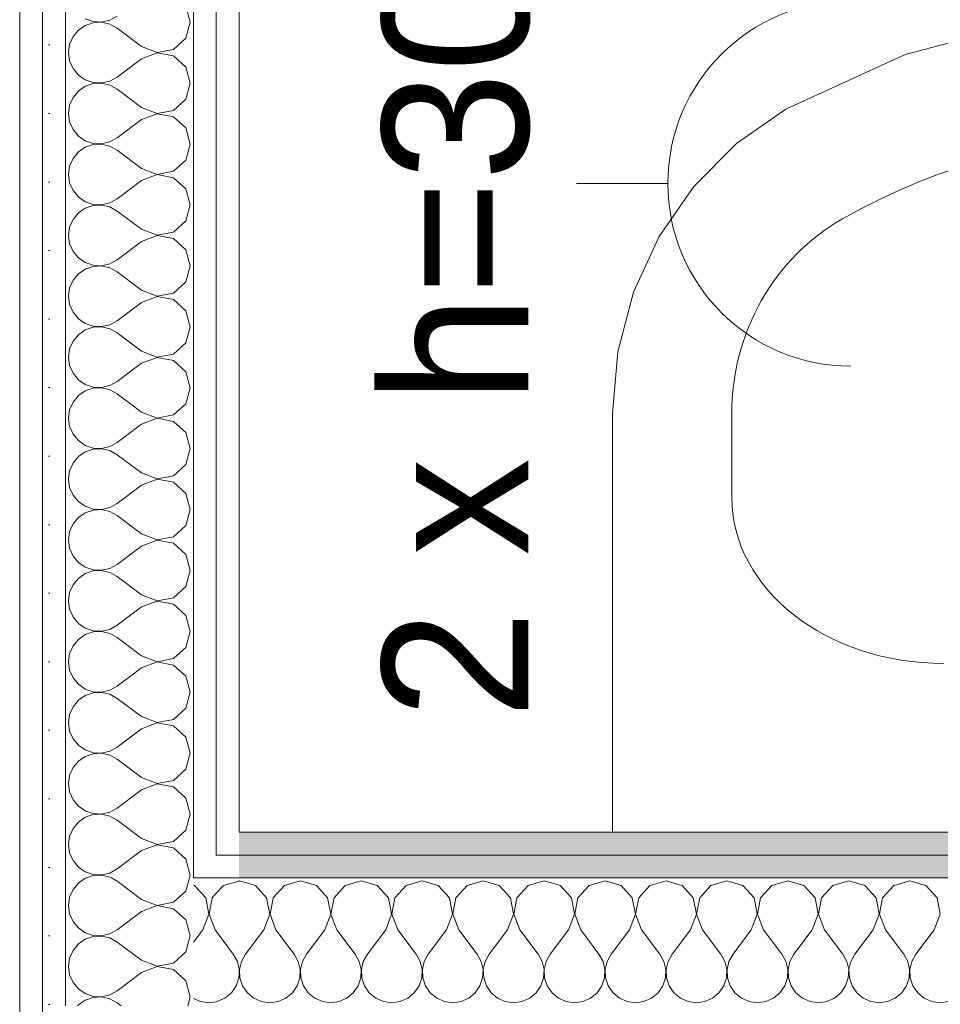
# Model space of a CAD drawing. Header units: millimetres. Extents: x 172139 to 266886, y 89525 to 138225.
# Tile 66 of 72: x 212196 to 212700, y 117113 to 117651. Entities that reach past the tile are written whole.
import ezdxf
from ezdxf.enums import TextEntityAlignment as Align

# ---------------------------------------------------------------- set-up
doc = ezdxf.new("R2010")
doc.units = ezdxf.units.MM
doc.header["$MEASUREMENT"] = 0
for name, color, linetype in [('PRZEBUDOWA_GNIAZDA_WTYKOWE_230', 7, 'Continuous'), ('PRZEBUDOWA_W_KAN', 7, 'Continuous'), ('ROZBUDOWA_NOWE_DZIAŁOWE', 7, 'Continuous')]:
    doc.layers.add(name, color=color, linetype=linetype)
for name, color, linetype, lineweight, true_color in [('PRZEBUDOWA_GNIAZDA_WTYKOWE_230_Nr_pióra__48', 7, 'Continuous', 15, 0xa80f02), ('ROZBUDOWA_NOWE_DZIAŁOWE_Nr_pióra__24', 7, 'Continuous', 15, 0x029e21), ('ROZBUDOWA_NOWE_DZIAŁOWE_Nr_pióra__4', 7, 'Continuous', 13, 0x029e21), ('ROZBUDOWA_NOWE_DZIAŁOWE_Nr_pióra__67', 7, 'Continuous', 13, 0x6a6a6a)]:
    doc.layers.add(name, color=color, linetype=linetype, lineweight=lineweight, true_color=true_color)
doc.layers.add('PRZEBUDOWA_W_KAN_Nr_pióra__101', color=252, linetype='Continuous', lineweight=5)
doc.layers.add('ROZBUDOWA_NOWE_DZIAŁOWE_Nr_pióra__47', color=7, linetype='Continuous', lineweight=15)
doc.styles.add('GENERATED_STYLE_1', font='txt')
pattern_1 = [(0, (0, 0), (0, 37.5), [0, -37.5])]

# ---------------------------------------------------------------- blocks, each defined once
blk = doc.blocks.new('*X457')
at = {"layer": 'ROZBUDOWA_NOWE_DZIAŁOWE_Nr_pióra__4', "linetype": 'Continuous'}
for p, q in [((212316.67, 117180.1), (212316.49, 117180.05)), ((212325.43, 117177.61), (212316.67, 117180.1)), ((212331.57, 117170.89), (212325.43, 117177.61)), ((212341.24, 117177.61), (212335.09, 117170.89)), ((212350, 117180.1), (212341.24, 117177.61)), ((212358.76, 117177.61), (212350, 117180.1)), ((212364.91, 117170.89), (212358.76, 117177.61)), ((212374.57, 117177.61), (212368.43, 117170.89)), ((212383.33, 117180.1), (212374.57, 117177.61)), ((212392.1, 117177.61), (212383.33, 117180.1)), ((212398.24, 117170.89), (212392.1, 117177.61)), ((212407.9, 117177.61), (212401.76, 117170.89)), ((212416.67, 117180.1), (212407.9, 117177.61)), ((212425.43, 117177.61), (212416.67, 117180.1)), ((212431.57, 117170.89), (212425.43, 117177.61)), ((212441.24, 117177.61), (212435.09, 117170.89)), ((212450, 117180.1), (212441.24, 117177.61)), ((212458.76, 117177.61), (212450, 117180.1)), ((212464.91, 117170.89), (212458.76, 117177.61)), ((212474.57, 117177.61), (212468.43, 117170.89)), ((212483.33, 117180.1), (212474.57, 117177.61)), ((212492.1, 117177.61), (212483.33, 117180.1)), ((212498.24, 117170.89), (212492.1, 117177.61)), ((212507.9, 117177.61), (212501.76, 117170.89)), ((212516.67, 117180.1), (212507.9, 117177.61)), ((212525.43, 117177.61), (212516.67, 117180.1)), ((212531.57, 117170.89), (212525.43, 117177.61)), ((212541.24, 117177.61), (212535.09, 117170.89)), ((212550, 117180.1), (212541.24, 117177.61)), ((212558.76, 117177.61), (212550, 117180.1)), ((212564.91, 117170.89), (212558.76, 117177.61)), ((212574.57, 117177.61), (212568.43, 117170.89)), ((212583.33, 117180.1), (212574.57, 117177.61)), ((212592.1, 117177.61), (212583.33, 117180.1)), ((212598.24, 117170.89), (212592.1, 117177.61)), ((212607.9, 117177.61), (212601.76, 117170.89)), ((212616.67, 117180.1), (212607.9, 117177.61)), ((212625.43, 117177.61), (212616.67, 117180.1)), ((212631.57, 117170.89), (212625.43, 117177.61)), ((212641.24, 117177.61), (212635.09, 117170.89)), ((212650, 117180.1), (212641.24, 117177.61)), ((212658.76, 117177.61), (212650, 117180.1)), ((212664.91, 117170.89), (212658.76, 117177.61)), ((212674.57, 117177.61), (212668.43, 117170.89)), ((212683.33, 117180.1), (212674.57, 117177.61)), ((212692.1, 117177.61), (212683.33, 117180.1)), ((212698.24, 117170.89), (212692.1, 117177.61)), ((212333.27, 117161.93), (212331.57, 117170.89)), ((212335.09, 117170.89), (212333.4, 117161.93)), ((212366.6, 117161.93), (212364.91, 117170.89)), ((212368.43, 117170.89), (212366.73, 117161.93)), ((212399.93, 117161.93), (212398.24, 117170.89)), ((212401.76, 117170.89), (212400.07, 117161.93)), ((212433.27, 117161.93), (212431.57, 117170.89)), ((212435.09, 117170.89), (212433.4, 117161.93)), ((212466.6, 117161.93), (212464.91, 117170.89)), ((212468.43, 117170.89), (212466.73, 117161.93)), ((212499.93, 117161.93), (212498.24, 117170.89)), ((212501.76, 117170.89), (212500.07, 117161.93)), ((212533.27, 117161.93), (212531.57, 117170.89)), ((212535.09, 117170.89), (212533.4, 117161.93)), ((212566.6, 117161.93), (212564.91, 117170.89)), ((212568.43, 117170.89), (212566.73, 117161.93)), ((212599.93, 117161.93), (212598.24, 117170.89)), ((212601.76, 117170.89), (212600.07, 117161.93)), ((212633.27, 117161.93), (212631.57, 117170.89)), ((212635.09, 117170.89), (212633.4, 117161.93)), ((212666.6, 117161.93), (212664.91, 117170.89)), ((212668.43, 117170.89), (212666.73, 117161.93)), ((212699.93, 117161.93), (212698.24, 117170.89)), ((212330, 117153.43), (212333.27, 117161.93)), ((212333.4, 117161.93), (212336.67, 117153.43)), ((212363.33, 117153.43), (212366.6, 117161.93)), ((212366.73, 117161.93), (212370, 117153.43)), ((212396.67, 117153.43), (212399.93, 117161.93)), ((212400.07, 117161.93), (212403.33, 117153.43)), ((212430, 117153.43), (212433.27, 117161.93)), ((212433.4, 117161.93), (212436.67, 117153.43)), ((212463.33, 117153.43), (212466.6, 117161.93)), ((212466.73, 117161.93), (212470, 117153.43)), ((212496.67, 117153.43), (212499.93, 117161.93)), ((212500.07, 117161.93), (212503.33, 117153.43)), ((212530, 117153.43), (212533.27, 117161.93)), ((212533.4, 117161.93), (212536.67, 117153.43)), ((212563.33, 117153.43), (212566.6, 117161.93)), ((212566.73, 117161.93), (212570, 117153.43)), ((212596.67, 117153.43), (212599.93, 117161.93)), ((212600.07, 117161.93), (212603.33, 117153.43)), ((212630, 117153.43), (212633.27, 117161.93)), ((212633.4, 117161.93), (212636.67, 117153.43)), ((212663.33, 117153.43), (212666.6, 117161.93)), ((212666.73, 117161.93), (212670, 117153.43)), ((212696.67, 117153.43), (212699.93, 117161.93)), ((212330, 117153.43), (212320, 117140.1)), ((212336.67, 117153.43), (212346.67, 117140.1)), ((212363.33, 117153.43), (212353.33, 117140.1)), ((212370, 117153.43), (212380, 117140.1)), ((212396.67, 117153.43), (212386.67, 117140.1)), ((212403.33, 117153.43), (212413.33, 117140.1)), ((212430, 117153.43), (212420, 117140.1)), ((212436.67, 117153.43), (212446.67, 117140.1)), ((212463.33, 117153.43), (212453.33, 117140.1)), ((212470, 117153.43), (212480, 117140.1)), ((212496.67, 117153.43), (212486.67, 117140.1)), ((212503.33, 117153.43), (212513.33, 117140.1)), ((212530, 117153.43), (212520, 117140.1)), ((212536.67, 117153.43), (212546.67, 117140.1)), ((212563.33, 117153.43), (212553.33, 117140.1)), ((212570, 117153.43), (212580, 117140.1)), ((212596.67, 117153.43), (212586.67, 117140.1)), ((212603.33, 117153.43), (212613.33, 117140.1)), ((212630, 117153.43), (212620, 117140.1)), ((212636.67, 117153.43), (212646.67, 117140.1)), ((212663.33, 117153.43), (212653.33, 117140.1)), ((212670, 117153.43), (212680, 117140.1)), ((212696.67, 117153.43), (212686.67, 117140.1)), ((212320, 117140.1), (212317.77, 117136.07)), ((212348.89, 117136.07), (212346.67, 117140.1)), ((212353.33, 117140.1), (212351.11, 117136.07)), ((212382.23, 117136.07), (212380, 117140.1)), ((212386.67, 117140.1), (212384.44, 117136.07)), ((212415.56, 117136.07), (212413.33, 117140.1)), ((212420, 117140.1), (212417.77, 117136.07)), ((212448.89, 117136.07), (212446.67, 117140.1)), ((212453.33, 117140.1), (212451.11, 117136.07)), ((212482.23, 117136.07), (212480, 117140.1)), ((212486.67, 117140.1), (212484.44, 117136.07)), ((212515.56, 117136.07), (212513.33, 117140.1)), ((212520, 117140.1), (212517.77, 117136.07)), ((212548.89, 117136.07), (212546.67, 117140.1)), ((212553.33, 117140.1), (212551.11, 117136.07)), ((212582.23, 117136.07), (212580, 117140.1)), ((212586.67, 117140.1), (212584.44, 117136.07)), ((212615.56, 117136.07), (212613.33, 117140.1)), ((212620, 117140.1), (212617.77, 117136.07)), ((212648.89, 117136.07), (212646.67, 117140.1)), ((212653.33, 117140.1), (212651.11, 117136.07)), ((212682.23, 117136.07), (212680, 117140.1)), ((212686.67, 117140.1), (212684.44, 117136.07)), ((212317.77, 117136.07), (212316.73, 117131.59)), ((212349.93, 117131.59), (212348.89, 117136.07)), ((212351.11, 117136.07), (212350.07, 117131.59)), ((212383.27, 117131.59), (212382.23, 117136.07)), ((212384.44, 117136.07), (212383.4, 117131.59)), ((212416.6, 117131.59), (212415.56, 117136.07)), ((212417.77, 117136.07), (212416.73, 117131.59)), ((212449.93, 117131.59), (212448.89, 117136.07)), ((212451.11, 117136.07), (212450.07, 117131.59)), ((212483.27, 117131.59), (212482.23, 117136.07)), ((212484.44, 117136.07), (212483.4, 117131.59)), ((212516.6, 117131.59), (212515.56, 117136.07)), ((212517.77, 117136.07), (212516.73, 117131.59)), ((212549.93, 117131.59), (212548.89, 117136.07)), ((212551.11, 117136.07), (212550.07, 117131.59)), ((212583.27, 117131.59), (212582.23, 117136.07)), ((212584.44, 117136.07), (212583.4, 117131.59)), ((212616.6, 117131.59), (212615.56, 117136.07)), ((212617.77, 117136.07), (212616.73, 117131.59)), ((212649.93, 117131.59), (212648.89, 117136.07)), ((212651.11, 117136.07), (212650.07, 117131.59)), ((212683.27, 117131.59), (212682.23, 117136.07)), ((212684.44, 117136.07), (212683.4, 117131.59)), ((212316.6, 117131.59), (212316.49, 117132.06)), ((212316.49, 117129.36), (212316.6, 117131.59)), ((212316.73, 117131.59), (212316.96, 117127)), ((212349.71, 117127), (212349.93, 117131.59)), ((212350.07, 117131.59), (212350.29, 117127)), ((212383.04, 117127), (212383.27, 117131.59)), ((212383.4, 117131.59), (212383.62, 117127)), ((212416.38, 117127), (212416.6, 117131.59)), ((212416.73, 117131.59), (212416.96, 117127)), ((212449.71, 117127), (212449.93, 117131.59)), ((212450.07, 117131.59), (212450.29, 117127)), ((212483.04, 117127), (212483.27, 117131.59)), ((212483.4, 117131.59), (212483.62, 117127)), ((212516.38, 117127), (212516.6, 117131.59)), ((212516.73, 117131.59), (212516.96, 117127)), ((212549.71, 117127), (212549.93, 117131.59)), ((212550.07, 117131.59), (212550.29, 117127)), ((212583.04, 117127), (212583.27, 117131.59)), ((212583.4, 117131.59), (212583.62, 117127)), ((212616.38, 117127), (212616.6, 117131.59)), ((212616.73, 117131.59), (212616.96, 117127)), ((212649.71, 117127), (212649.93, 117131.59)), ((212650.07, 117131.59), (212650.29, 117127)), ((212683.04, 117127), (212683.27, 117131.59)), ((212683.4, 117131.59), (212683.62, 117127)), ((212316.96, 117127), (212318.43, 117122.64)), ((212318.43, 117122.64), (212321.03, 117118.85)), ((212345.64, 117118.85), (212348.24, 117122.64)), ((212348.24, 117122.64), (212349.71, 117127)), ((212350.29, 117127), (212351.76, 117122.64)), ((212351.76, 117122.64), (212354.36, 117118.85)), ((212378.97, 117118.85), (212381.57, 117122.64)), ((212381.57, 117122.64), (212383.04, 117127)), ((212383.62, 117127), (212385.09, 117122.64)), ((212385.09, 117122.64), (212387.7, 117118.85)), ((212412.3, 117118.85), (212414.91, 117122.64)), ((212414.91, 117122.64), (212416.38, 117127)), ((212416.96, 117127), (212418.43, 117122.64)), ((212418.43, 117122.64), (212421.03, 117118.85)), ((212445.64, 117118.85), (212448.24, 117122.64)), ((212448.24, 117122.64), (212449.71, 117127)), ((212450.29, 117127), (212451.76, 117122.64)), ((212451.76, 117122.64), (212454.36, 117118.85)), ((212478.97, 117118.85), (212481.57, 117122.64)), ((212481.57, 117122.64), (212483.04, 117127)), ((212483.62, 117127), (212485.09, 117122.64)), ((212485.09, 117122.64), (212487.7, 117118.85)), ((212512.3, 117118.85), (212514.91, 117122.64)), ((212514.91, 117122.64), (212516.38, 117127)), ((212516.96, 117127), (212518.43, 117122.64)), ((212518.43, 117122.64), (212521.03, 117118.85)), ((212545.64, 117118.85), (212548.24, 117122.64)), ((212548.24, 117122.64), (212549.71, 117127)), ((212550.29, 117127), (212551.76, 117122.64)), ((212551.76, 117122.64), (212554.36, 117118.85)), ((212578.97, 117118.85), (212581.57, 117122.64)), ((212581.57, 117122.64), (212583.04, 117127)), ((212583.62, 117127), (212585.09, 117122.64)), ((212585.09, 117122.64), (212587.7, 117118.85)), ((212612.3, 117118.85), (212614.91, 117122.64)), ((212614.91, 117122.64), (212616.38, 117127)), ((212616.96, 117127), (212618.43, 117122.64)), ((212618.43, 117122.64), (212621.03, 117118.85)), ((212645.64, 117118.85), (212648.24, 117122.64)), ((212648.24, 117122.64), (212649.71, 117127)), ((212650.29, 117127), (212651.76, 117122.64)), ((212651.76, 117122.64), (212654.36, 117118.85)), ((212678.97, 117118.85), (212681.57, 117122.64)), ((212681.57, 117122.64), (212683.04, 117127)), ((212683.62, 117127), (212685.09, 117122.64)), ((212685.09, 117122.64), (212687.7, 117118.85)), ((212321.03, 117118.85), (212324.57, 117115.92)), ((212342.1, 117115.92), (212345.64, 117118.85)), ((212354.36, 117118.85), (212357.9, 117115.92)), ((212375.43, 117115.92), (212378.97, 117118.85)), ((212387.7, 117118.85), (212391.24, 117115.92)), ((212408.76, 117115.92), (212412.3, 117118.85)), ((212421.03, 117118.85), (212424.57, 117115.92)), ((212442.1, 117115.92), (212445.64, 117118.85)), ((212454.36, 117118.85), (212457.9, 117115.92)), ((212475.43, 117115.92), (212478.97, 117118.85)), ((212487.7, 117118.85), (212491.24, 117115.92)), ((212508.76, 117115.92), (212512.3, 117118.85)), ((212521.03, 117118.85), (212524.57, 117115.92)), ((212542.1, 117115.92), (212545.64, 117118.85)), ((212554.36, 117118.85), (212557.9, 117115.92)), ((212575.43, 117115.92), (212578.97, 117118.85)), ((212587.7, 117118.85), (212591.24, 117115.92)), ((212608.76, 117115.92), (212612.3, 117118.85)), ((212621.03, 117118.85), (212624.57, 117115.92)), ((212642.1, 117115.92), (212645.64, 117118.85)), ((212654.36, 117118.85), (212657.9, 117115.92)), ((212675.43, 117115.92), (212678.97, 117118.85)), ((212687.7, 117118.85), (212691.24, 117115.92)), ((212324.57, 117115.92), (212328.78, 117114.07)), ((212328.78, 117114.07), (212333.33, 117113.43)), ((212333.33, 117113.43), (212337.89, 117114.07)), ((212337.89, 117114.07), (212342.1, 117115.92)), ((212357.9, 117115.92), (212362.11, 117114.07)), ((212362.11, 117114.07), (212366.67, 117113.43)), ((212366.67, 117113.43), (212371.22, 117114.07)), ((212371.22, 117114.07), (212375.43, 117115.92)), ((212391.24, 117115.92), (212395.45, 117114.07)), ((212395.45, 117114.07), (212400, 117113.43)), ((212400, 117113.43), (212404.55, 117114.07)), ((212404.55, 117114.07), (212408.76, 117115.92)), ((212424.57, 117115.92), (212428.78, 117114.07)), ((212428.78, 117114.07), (212433.33, 117113.43)), ((212433.33, 117113.43), (212437.89, 117114.07)), ((212437.89, 117114.07), (212442.1, 117115.92)), ((212457.9, 117115.92), (212462.11, 117114.07)), ((212462.11, 117114.07), (212466.67, 117113.43)), ((212466.67, 117113.43), (212471.22, 117114.07)), ((212471.22, 117114.07), (212475.43, 117115.92)), ((212491.24, 117115.92), (212495.45, 117114.07)), ((212495.45, 117114.07), (212500, 117113.43)), ((212500, 117113.43), (212504.55, 117114.07)), ((212504.55, 117114.07), (212508.76, 117115.92)), ((212524.57, 117115.92), (212528.78, 117114.07)), ((212528.78, 117114.07), (212533.33, 117113.43)), ((212533.33, 117113.43), (212537.89, 117114.07)), ((212537.89, 117114.07), (212542.1, 117115.92)), ((212557.9, 117115.92), (212562.11, 117114.07)), ((212562.11, 117114.07), (212566.67, 117113.43)), ((212566.67, 117113.43), (212571.22, 117114.07)), ((212571.22, 117114.07), (212575.43, 117115.92)), ((212591.24, 117115.92), (212595.45, 117114.07)), ((212595.45, 117114.07), (212600, 117113.43)), ((212600, 117113.43), (212604.55, 117114.07)), ((212604.55, 117114.07), (212608.76, 117115.92)), ((212624.57, 117115.92), (212628.78, 117114.07)), ((212628.78, 117114.07), (212633.33, 117113.43)), ((212633.33, 117113.43), (212637.89, 117114.07)), ((212637.89, 117114.07), (212642.1, 117115.92)), ((212657.9, 117115.92), (212662.11, 117114.07)), ((212662.11, 117114.07), (212666.67, 117113.43)), ((212666.67, 117113.43), (212671.22, 117114.07)), ((212671.22, 117114.07), (212675.43, 117115.92)), ((212691.24, 117115.92), (212695.45, 117114.07)), ((212695.45, 117114.07), (212700, 117113.43)), ((212700, 117113.43), (212704.55, 117114.07))]:
    blk.add_line(p, q, dxfattribs=at)
blk = doc.blocks.new('Ściana_124', base_point=(212316.49, 117206.76))
at = {"layer": 'ROZBUDOWA_NOWE_DZIAŁOWE_Nr_pióra__24', "linetype": 'Continuous'}
h = blk.add_hatch(dxfattribs=at)
h.set_pattern_fill('Gips', color=256, style=0, pattern_type=2)
h.set_pattern_definition(pattern_1)
h.paths.add_polyline_path([(216210.84, 117206.76), (212316.49, 117206.76), (212316.49, 117194.26), (216210.84, 117194.26)])
h = blk.add_hatch(dxfattribs=at)
h.set_pattern_fill('Gips', color=256, style=0, pattern_type=2)
h.set_pattern_definition(pattern_1)
h.paths.add_polyline_path([(216210.84, 117194.26), (212316.49, 117194.26), (212316.49, 117181.76), (216210.84, 117181.76)])
at = {"layer": 'ROZBUDOWA_NOWE_DZIAŁOWE_Nr_pióra__47', "linetype": 'Continuous', "flags": 128}
blk.add_lwpolyline([(216210.84, 117206.76), (212316.49, 117206.76)], dxfattribs=at)
at = {"layer": 'ROZBUDOWA_NOWE_DZIAŁOWE_Nr_pióra__67', "linetype": 'Continuous'}
for p, q in [((216210.84, 117194.26), (212316.49, 117194.26)), ((216210.84, 117181.76), (212316.49, 117181.76))]:
    blk.add_line(p, q, dxfattribs=at)
at = {"layer": 'ROZBUDOWA_NOWE_DZIAŁOWE'}
blk.add_blockref('*X457', (0, 0), dxfattribs=at)
blk = doc.blocks.new('Gniazdo wtykowe podwójne 19')
at = {"layer": 'PRZEBUDOWA_GNIAZDA_WTYKOWE_230_Nr_pióra__48', "linetype": 'Continuous'}
blk.add_line((0, 100), (0, 150), dxfattribs=at)
blk.add_arc((0, 0), 100, 0, 180, dxfattribs=at)
at = {"layer": 'PRZEBUDOWA_GNIAZDA_WTYKOWE_230_Nr_pióra__48', "style": 'GENERATED_STYLE_1'}
blk.add_attdef('txt', text='', height=80, rotation=180, dxfattribs=at).set_placement((0, 216.18), align=Align.MIDDLE_CENTER)
blk = doc.blocks.new('Umywalka 19_2')
at = {"layer": 'PRZEBUDOWA_W_KAN_Nr_pióra__101', "linetype": 'Continuous'}
for p, q in [((300, 0), (-300, 0)), ((300, -229.09), (300, 0)), ((234.78, -183.27), (234.78, -229.09)), ((297.11, -262.81), (300, -229.09)), ((288.51, -295.46), (297.11, -262.81)), ((274.5, -325.98), (288.51, -295.46)), ((255.51, -353.41), (274.5, -325.98)), ((232.15, -376.86), (255.51, -353.41)), ((205.17, -395.59), (232.15, -376.86)), ((139.98, -425.53), (205.17, -395.59)), ((70.96, -443.83), (139.98, -425.53))]:
    blk.add_line(p, q, dxfattribs=at)
for centre, major_axis, ratio, start_param, end_param in [((118.7, -183.27), (-116.07, 0), 0.783646, 3.141593, 4.712389), ((118.85, -229.09), (0, -121.2), 0.956522, 0.496975, 1.570796), ((0, 0), (0, -381.82), 0.956522, 5.78621, 6.78016)]:
    blk.add_ellipse(centre, major_axis=major_axis, ratio=ratio, start_param=start_param, end_param=end_param, dxfattribs=at)
blk = doc.blocks.new('*X554')
at = {"layer": 'ROZBUDOWA_NOWE_DZIAŁOWE_Nr_pióra__4', "linetype": 'Continuous'}
for p, q in [((212307.9, 117177.61), (212303.99, 117173.33)), ((212316.49, 117180.05), (212307.9, 117177.61)), ((212303.99, 117152.55), (212313.33, 117140.1)), ((212315.56, 117136.07), (212313.33, 117140.1)), ((212316.49, 117132.06), (212315.56, 117136.07)), ((212316.38, 117127), (212316.49, 117129.36)), ((212312.3, 117118.85), (212314.91, 117122.64)), ((212314.91, 117122.64), (212316.38, 117127)), ((212308.76, 117115.92), (212312.3, 117118.85)), ((212303.99, 117113.99), (212304.55, 117114.07)), ((212304.55, 117114.07), (212308.76, 117115.92))]:
    blk.add_line(p, q, dxfattribs=at)
blk = doc.blocks.new('*X555')
at = {"layer": 'ROZBUDOWA_NOWE_DZIAŁOWE_Nr_pióra__4', "linetype": 'Continuous'}
for p, q in [((212292.1, 117177.61), (212291.49, 117177.78)), ((212298.24, 117170.89), (212292.1, 117177.61)), ((212299.93, 117161.93), (212298.24, 117170.89)), ((212301.76, 117170.89), (212300.07, 117161.93)), ((212303.99, 117173.33), (212301.76, 117170.89)), ((212296.67, 117153.43), (212299.93, 117161.93)), ((212300.07, 117161.93), (212303.33, 117153.43)), ((212296.67, 117153.43), (212291.49, 117146.53)), ((212303.33, 117153.43), (212303.99, 117152.55)), ((212291.49, 117115.81), (212295.45, 117114.07)), ((212295.45, 117114.07), (212300, 117113.43)), ((212300, 117113.43), (212303.99, 117113.99))]:
    blk.add_line(p, q, dxfattribs=at)
blk = doc.blocks.new('*X557')
at = {"layer": 'ROZBUDOWA_NOWE_DZIAŁOWE_Nr_pióra__4', "linetype": 'Continuous'}
for p, q in [((212232.37, 117181.57), (212228.58, 117178.97)), ((212232.94, 117181.76), (212232.37, 117181.57)), ((212249.82, 117180), (212246.63, 117181.76)), ((212287.33, 117174.57), (212289.38, 117181.76)), ((212228.58, 117178.97), (212225.65, 117175.43)), ((212263.16, 117170), (212249.82, 117180)), ((212223.79, 117171.22), (212223.16, 117166.67)), ((212225.65, 117175.43), (212223.79, 117171.22)), ((212280.61, 117168.43), (212287.33, 117174.57)), ((212223.16, 117166.67), (212223.79, 117162.11)), ((212263.16, 117170), (212271.66, 117166.73)), ((212271.66, 117166.6), (212263.16, 117163.33)), ((212271.66, 117166.73), (212280.61, 117168.43)), ((212280.61, 117164.91), (212271.66, 117166.6)), ((212287.33, 117158.76), (212280.61, 117164.91)), ((212223.79, 117162.11), (212225.65, 117157.9)), ((212263.16, 117163.33), (212249.82, 117153.33)), ((212225.65, 117157.9), (212228.58, 117154.36)), ((212228.58, 117154.36), (212232.37, 117151.76)), ((212289.82, 117150), (212287.33, 117158.76)), ((212232.37, 117151.76), (212236.73, 117150.29)), ((212236.73, 117149.71), (212232.37, 117148.24)), ((212236.73, 117150.29), (212241.32, 117150.07)), ((212241.32, 117149.93), (212236.73, 117149.71)), ((212241.32, 117150.07), (212245.8, 117151.11)), ((212245.8, 117148.89), (212241.32, 117149.93)), ((212245.8, 117151.11), (212249.82, 117153.33)), ((212249.82, 117146.67), (212245.8, 117148.89)), ((212287.33, 117141.24), (212289.82, 117150)), ((212228.58, 117145.64), (212225.65, 117142.1)), ((212232.37, 117148.24), (212228.58, 117145.64)), ((212263.16, 117136.67), (212249.82, 117146.67)), ((212223.79, 117137.89), (212223.16, 117133.33)), ((212225.65, 117142.1), (212223.79, 117137.89)), ((212280.61, 117135.09), (212287.33, 117141.24)), ((212223.16, 117133.33), (212223.79, 117128.78)), ((212263.16, 117136.67), (212271.66, 117133.4)), ((212271.66, 117133.27), (212263.16, 117130)), ((212271.66, 117133.4), (212280.61, 117135.09)), ((212280.61, 117131.57), (212271.66, 117133.27)), ((212223.79, 117128.78), (212225.65, 117124.57)), ((212263.16, 117130), (212249.82, 117120)), ((212287.33, 117125.43), (212280.61, 117131.57)), ((212225.65, 117124.57), (212228.58, 117121.03)), ((212289.82, 117116.67), (212287.33, 117125.43)), ((212228.58, 117121.03), (212232.37, 117118.43)), ((212232.37, 117118.43), (212236.73, 117116.96)), ((212236.73, 117116.38), (212232.37, 117114.91)), ((212236.73, 117116.96), (212241.32, 117116.73)), ((212241.32, 117116.6), (212236.73, 117116.38)), ((212241.32, 117116.73), (212245.8, 117117.77)), ((212245.8, 117115.56), (212241.32, 117116.6)), ((212245.8, 117117.77), (212249.82, 117120)), ((212288.43, 117111.76), (212289.82, 117116.67)), ((212228.58, 117112.3), (212228.13, 117111.76)), ((212232.37, 117114.91), (212228.58, 117112.3)), ((212249.82, 117113.33), (212245.8, 117115.56)), ((212251.92, 117111.76), (212249.82, 117113.33))]:
    blk.add_line(p, q, dxfattribs=at)
blk = doc.blocks.new('*X559')
at = {"layer": 'ROZBUDOWA_NOWE_DZIAŁOWE_Nr_pióra__4', "linetype": 'Continuous'}
for p, q in [((212289.82, 117650), (212287.33, 117658.76)), ((212232.37, 117651.76), (212236.73, 117650.29)), ((212236.73, 117649.71), (212232.37, 117648.24)), ((212236.73, 117650.29), (212241.32, 117650.07)), ((212241.32, 117649.93), (212236.73, 117649.71)), ((212241.32, 117650.07), (212245.8, 117651.11)), ((212245.8, 117648.89), (212241.32, 117649.93)), ((212245.8, 117651.11), (212249.82, 117653.33)), ((212287.33, 117641.24), (212289.82, 117650)), ((212228.58, 117645.64), (212225.65, 117642.1)), ((212232.37, 117648.24), (212228.58, 117645.64)), ((212249.82, 117646.67), (212245.8, 117648.89)), ((212263.16, 117636.67), (212249.82, 117646.67)), ((212225.65, 117642.1), (212223.79, 117637.89)), ((212280.61, 117635.09), (212287.33, 117641.24)), ((212223.79, 117637.89), (212223.16, 117633.33)), ((212263.16, 117636.67), (212271.66, 117633.4)), ((212271.66, 117633.4), (212280.61, 117635.09)), ((212223.16, 117633.33), (212223.79, 117628.78)), ((212223.79, 117628.78), (212225.65, 117624.57)), ((212263.16, 117630), (212249.82, 117620)), ((212271.66, 117633.27), (212263.16, 117630)), ((212280.61, 117631.57), (212271.66, 117633.27)), ((212287.33, 117625.43), (212280.61, 117631.57)), ((212225.65, 117624.57), (212228.58, 117621.03)), ((212289.82, 117616.67), (212287.33, 117625.43)), ((212228.58, 117621.03), (212232.37, 117618.43)), ((212232.37, 117618.43), (212236.73, 117616.96)), ((212241.32, 117616.73), (212245.8, 117617.77)), ((212245.8, 117617.77), (212249.82, 117620)), ((212228.58, 117612.3), (212225.65, 117608.76)), ((212232.37, 117614.91), (212228.58, 117612.3)), ((212236.73, 117616.38), (212232.37, 117614.91)), ((212236.73, 117616.96), (212241.32, 117616.73)), ((212241.32, 117616.6), (212236.73, 117616.38)), ((212245.8, 117615.56), (212241.32, 117616.6)), ((212249.82, 117613.33), (212245.8, 117615.56)), ((212263.16, 117603.33), (212249.82, 117613.33)), ((212287.33, 117607.9), (212289.82, 117616.67)), ((212225.65, 117608.76), (212223.79, 117604.55)), ((212280.61, 117601.76), (212287.33, 117607.9)), ((212223.79, 117604.55), (212223.16, 117600)), ((212263.16, 117603.33), (212271.66, 117600.07)), ((212271.66, 117600.07), (212280.61, 117601.76)), ((212223.16, 117600), (212223.79, 117595.45)), ((212263.16, 117596.67), (212249.82, 117586.67)), ((212271.66, 117599.93), (212263.16, 117596.67)), ((212280.61, 117598.24), (212271.66, 117599.93)), ((212287.33, 117592.1), (212280.61, 117598.24)), ((212223.79, 117595.45), (212225.65, 117591.24)), ((212225.65, 117591.24), (212228.58, 117587.7)), ((212289.82, 117583.33), (212287.33, 117592.1)), ((212228.58, 117587.7), (212232.37, 117585.09)), ((212232.37, 117585.09), (212236.73, 117583.62)), ((212245.8, 117584.44), (212249.82, 117586.67)), ((212232.37, 117581.57), (212228.58, 117578.97)), ((212236.73, 117583.04), (212232.37, 117581.57)), ((212236.73, 117583.62), (212241.32, 117583.4)), ((212241.32, 117583.27), (212236.73, 117583.04)), ((212241.32, 117583.4), (212245.8, 117584.44)), ((212245.8, 117582.23), (212241.32, 117583.27)), ((212249.82, 117580), (212245.8, 117582.23)), ((212263.16, 117570), (212249.82, 117580)), ((212287.33, 117574.57), (212289.82, 117583.33)), ((212225.65, 117575.43), (212223.79, 117571.22)), ((212228.58, 117578.97), (212225.65, 117575.43)), ((212280.61, 117568.43), (212287.33, 117574.57)), ((212223.79, 117571.22), (212223.16, 117566.67)), ((212263.16, 117570), (212271.66, 117566.73)), ((212223.16, 117566.67), (212223.79, 117562.11)), ((212271.66, 117566.6), (212263.16, 117563.33)), ((212271.66, 117566.73), (212280.61, 117568.43)), ((212280.61, 117564.91), (212271.66, 117566.6)), ((212287.33, 117558.76), (212280.61, 117564.91)), ((212223.79, 117562.11), (212225.65, 117557.9)), ((212263.16, 117563.33), (212249.82, 117553.33)), ((212289.82, 117550), (212287.33, 117558.76)), ((212225.65, 117557.9), (212228.58, 117554.36)), ((212228.58, 117554.36), (212232.37, 117551.76)), ((212245.8, 117551.11), (212249.82, 117553.33)), ((212232.37, 117548.24), (212228.58, 117545.64)), ((212232.37, 117551.76), (212236.73, 117550.29)), ((212236.73, 117549.71), (212232.37, 117548.24)), ((212236.73, 117550.29), (212241.32, 117550.07)), ((212241.32, 117549.93), (212236.73, 117549.71)), ((212241.32, 117550.07), (212245.8, 117551.11)), ((212245.8, 117548.89), (212241.32, 117549.93)), ((212249.82, 117546.67), (212245.8, 117548.89)), ((212287.33, 117541.24), (212289.82, 117550)), ((212225.65, 117542.1), (212223.79, 117537.89)), ((212228.58, 117545.64), (212225.65, 117542.1)), ((212263.16, 117536.67), (212249.82, 117546.67)), ((212223.79, 117537.89), (212223.16, 117533.33)), ((212263.16, 117536.67), (212271.66, 117533.4)), ((212280.61, 117535.09), (212287.33, 117541.24)), ((212223.16, 117533.33), (212223.79, 117528.78)), ((212271.66, 117533.27), (212263.16, 117530)), ((212271.66, 117533.4), (212280.61, 117535.09)), ((212280.61, 117531.57), (212271.66, 117533.27)), ((212287.33, 117525.43), (212280.61, 117531.57)), ((212223.79, 117528.78), (212225.65, 117524.57)), ((212263.16, 117530), (212249.82, 117520)), ((212225.65, 117524.57), (212228.58, 117521.03)), ((212228.58, 117521.03), (212232.37, 117518.43)), ((212289.82, 117516.67), (212287.33, 117525.43)), ((212232.37, 117518.43), (212236.73, 117516.96)), ((212236.73, 117516.38), (212232.37, 117514.91)), ((212236.73, 117516.96), (212241.32, 117516.73)), ((212241.32, 117516.6), (212236.73, 117516.38)), ((212241.32, 117516.73), (212245.8, 117517.77)), ((212245.8, 117515.56), (212241.32, 117516.6)), ((212245.8, 117517.77), (212249.82, 117520)), ((212249.82, 117513.33), (212245.8, 117515.56)), ((212287.33, 117507.9), (212289.82, 117516.67)), ((212228.58, 117512.3), (212225.65, 117508.76)), ((212232.37, 117514.91), (212228.58, 117512.3)), ((212263.16, 117503.33), (212249.82, 117513.33)), ((212223.79, 117504.55), (212223.16, 117500)), ((212225.65, 117508.76), (212223.79, 117504.55)), ((212280.61, 117501.76), (212287.33, 117507.9)), ((212223.16, 117500), (212223.79, 117495.45)), ((212263.16, 117503.33), (212271.66, 117500.07)), ((212271.66, 117499.93), (212263.16, 117496.67)), ((212271.66, 117500.07), (212280.61, 117501.76)), ((212280.61, 117498.24), (212271.66, 117499.93)), ((212223.79, 117495.45), (212225.65, 117491.24)), ((212263.16, 117496.67), (212249.82, 117486.67)), ((212287.33, 117492.1), (212280.61, 117498.24)), ((212225.65, 117491.24), (212228.58, 117487.7)), ((212289.82, 117483.33), (212287.33, 117492.1)), ((212228.58, 117487.7), (212232.37, 117485.09)), ((212232.37, 117485.09), (212236.73, 117483.62)), ((212236.73, 117483.04), (212232.37, 117481.57)), ((212236.73, 117483.62), (212241.32, 117483.4)), ((212241.32, 117483.27), (212236.73, 117483.04)), ((212241.32, 117483.4), (212245.8, 117484.44)), ((212245.8, 117482.23), (212241.32, 117483.27)), ((212245.8, 117484.44), (212249.82, 117486.67)), ((212287.33, 117474.57), (212289.82, 117483.33)), ((212228.58, 117478.97), (212225.65, 117475.43)), ((212232.37, 117481.57), (212228.58, 117478.97)), ((212249.82, 117480), (212245.8, 117482.23)), ((212263.16, 117470), (212249.82, 117480)), ((212225.65, 117475.43), (212223.79, 117471.22)), ((212280.61, 117468.43), (212287.33, 117474.57)), ((212223.79, 117471.22), (212223.16, 117466.67)), ((212223.16, 117466.67), (212223.79, 117462.11)), ((212263.16, 117470), (212271.66, 117466.73)), ((212271.66, 117466.6), (212263.16, 117463.33)), ((212271.66, 117466.73), (212280.61, 117468.43)), ((212280.61, 117464.91), (212271.66, 117466.6)), ((212223.79, 117462.11), (212225.65, 117457.9)), ((212263.16, 117463.33), (212249.82, 117453.33)), ((212287.33, 117458.76), (212280.61, 117464.91)), ((212225.65, 117457.9), (212228.58, 117454.36)), ((212289.82, 117450), (212287.33, 117458.76)), ((212228.58, 117454.36), (212232.37, 117451.76)), ((212232.37, 117451.76), (212236.73, 117450.29)), ((212236.73, 117450.29), (212241.32, 117450.07)), ((212241.32, 117450.07), (212245.8, 117451.11)), ((212245.8, 117451.11), (212249.82, 117453.33)), ((212228.58, 117445.64), (212225.65, 117442.1)), ((212232.37, 117448.24), (212228.58, 117445.64)), ((212236.73, 117449.71), (212232.37, 117448.24)), ((212241.32, 117449.93), (212236.73, 117449.71)), ((212245.8, 117448.89), (212241.32, 117449.93)), ((212249.82, 117446.67), (212245.8, 117448.89)), ((212263.16, 117436.67), (212249.82, 117446.67)), ((212287.33, 117441.24), (212289.82, 117450)), ((212225.65, 117442.1), (212223.79, 117437.89)), ((212280.61, 117435.09), (212287.33, 117441.24)), ((212223.79, 117437.89), (212223.16, 117433.33)), ((212263.16, 117436.67), (212271.66, 117433.4)), ((212271.66, 117433.4), (212280.61, 117435.09)), ((212223.16, 117433.33), (212223.79, 117428.78)), ((212223.79, 117428.78), (212225.65, 117424.57)), ((212263.16, 117430), (212249.82, 117420)), ((212271.66, 117433.27), (212263.16, 117430)), ((212280.61, 117431.57), (212271.66, 117433.27)), ((212287.33, 117425.43), (212280.61, 117431.57)), ((212225.65, 117424.57), (212228.58, 117421.03)), ((212289.82, 117416.67), (212287.33, 117425.43)), ((212228.58, 117421.03), (212232.37, 117418.43)), ((212232.37, 117418.43), (212236.73, 117416.96)), ((212245.8, 117417.77), (212249.82, 117420)), ((212232.37, 117414.91), (212228.58, 117412.3)), ((212236.73, 117416.38), (212232.37, 117414.91)), ((212236.73, 117416.96), (212241.32, 117416.73)), ((212241.32, 117416.6), (212236.73, 117416.38)), ((212241.32, 117416.73), (212245.8, 117417.77)), ((212245.8, 117415.56), (212241.32, 117416.6)), ((212249.82, 117413.33), (212245.8, 117415.56)), ((212263.16, 117403.33), (212249.82, 117413.33)), ((212287.33, 117407.9), (212289.82, 117416.67)), ((212225.65, 117408.76), (212223.79, 117404.55)), ((212228.58, 117412.3), (212225.65, 117408.76)), ((212280.61, 117401.76), (212287.33, 117407.9)), ((212223.79, 117404.55), (212223.16, 117400)), ((212263.16, 117403.33), (212271.66, 117400.07)), ((212223.16, 117400), (212223.79, 117395.45)), ((212263.16, 117396.67), (212249.82, 117386.67)), ((212271.66, 117399.93), (212263.16, 117396.67)), ((212271.66, 117400.07), (212280.61, 117401.76)), ((212280.61, 117398.24), (212271.66, 117399.93)), ((212287.33, 117392.1), (212280.61, 117398.24)), ((212223.79, 117395.45), (212225.65, 117391.24)), ((212225.65, 117391.24), (212228.58, 117387.7)), ((212289.82, 117383.33), (212287.33, 117392.1)), ((212228.58, 117387.7), (212232.37, 117385.09)), ((212245.8, 117384.44), (212249.82, 117386.67)), ((212232.37, 117381.57), (212228.58, 117378.97)), ((212232.37, 117385.09), (212236.73, 117383.62)), ((212236.73, 117383.04), (212232.37, 117381.57)), ((212236.73, 117383.62), (212241.32, 117383.4)), ((212241.32, 117383.27), (212236.73, 117383.04)), ((212241.32, 117383.4), (212245.8, 117384.44)), ((212245.8, 117382.23), (212241.32, 117383.27)), ((212249.82, 117380), (212245.8, 117382.23)), ((212287.33, 117374.57), (212289.82, 117383.33)), ((212225.65, 117375.43), (212223.79, 117371.22)), ((212228.58, 117378.97), (212225.65, 117375.43)), ((212263.16, 117370), (212249.82, 117380)), ((212223.79, 117371.22), (212223.16, 117366.67)), ((212263.16, 117370), (212271.66, 117366.73)), ((212280.61, 117368.43), (212287.33, 117374.57)), ((212223.16, 117366.67), (212223.79, 117362.11)), ((212271.66, 117366.6), (212263.16, 117363.33)), ((212271.66, 117366.73), (212280.61, 117368.43)), ((212280.61, 117364.91), (212271.66, 117366.6)), ((212287.33, 117358.76), (212280.61, 117364.91)), ((212223.79, 117362.11), (212225.65, 117357.9)), ((212263.16, 117363.33), (212249.82, 117353.33)), ((212289.82, 117350), (212287.33, 117358.76)), ((212225.65, 117357.9), (212228.58, 117354.36)), ((212228.58, 117354.36), (212232.37, 117351.76)), ((212245.8, 117351.11), (212249.82, 117353.33)), ((212232.37, 117348.24), (212228.58, 117345.64)), ((212232.37, 117351.76), (212236.73, 117350.29)), ((212236.73, 117349.71), (212232.37, 117348.24)), ((212236.73, 117350.29), (212241.32, 117350.07)), ((212241.32, 117349.93), (212236.73, 117349.71)), ((212241.32, 117350.07), (212245.8, 117351.11)), ((212245.8, 117348.89), (212241.32, 117349.93)), ((212249.82, 117346.67), (212245.8, 117348.89)), ((212287.33, 117341.24), (212289.82, 117350)), ((212228.58, 117345.64), (212225.65, 117342.1)), ((212263.16, 117336.67), (212249.82, 117346.67)), ((212223.79, 117337.89), (212223.16, 117333.33)), ((212225.65, 117342.1), (212223.79, 117337.89)), ((212280.61, 117335.09), (212287.33, 117341.24)), ((212223.16, 117333.33), (212223.79, 117328.78)), ((212263.16, 117336.67), (212271.66, 117333.4)), ((212271.66, 117333.27), (212263.16, 117330)), ((212271.66, 117333.4), (212280.61, 117335.09)), ((212280.61, 117331.57), (212271.66, 117333.27)), ((212223.79, 117328.78), (212225.65, 117324.57)), ((212263.16, 117330), (212249.82, 117320)), ((212287.33, 117325.43), (212280.61, 117331.57)), ((212225.65, 117324.57), (212228.58, 117321.03)), ((212228.58, 117321.03), (212232.37, 117318.43)), ((212289.82, 117316.67), (212287.33, 117325.43)), ((212232.37, 117318.43), (212236.73, 117316.96)), ((212236.73, 117316.38), (212232.37, 117314.91)), ((212236.73, 117316.96), (212241.32, 117316.73)), ((212241.32, 117316.6), (212236.73, 117316.38)), ((212241.32, 117316.73), (212245.8, 117317.77)), ((212245.8, 117315.56), (212241.32, 117316.6)), ((212245.8, 117317.77), (212249.82, 117320)), ((212287.33, 117307.9), (212289.82, 117316.67)), ((212228.58, 117312.3), (212225.65, 117308.76)), ((212232.37, 117314.91), (212228.58, 117312.3)), ((212249.82, 117313.33), (212245.8, 117315.56)), ((212263.16, 117303.33), (212249.82, 117313.33)), ((212225.65, 117308.76), (212223.79, 117304.55)), ((212280.61, 117301.76), (212287.33, 117307.9)), ((212223.79, 117304.55), (212223.16, 117300)), ((212223.16, 117300), (212223.79, 117295.45)), ((212263.16, 117303.33), (212271.66, 117300.07)), ((212271.66, 117299.93), (212263.16, 117296.67)), ((212271.66, 117300.07), (212280.61, 117301.76)), ((212280.61, 117298.24), (212271.66, 117299.93)), ((212223.79, 117295.45), (212225.65, 117291.24)), ((212263.16, 117296.67), (212249.82, 117286.67)), ((212287.33, 117292.1), (212280.61, 117298.24)), ((212225.65, 117291.24), (212228.58, 117287.7)), ((212289.82, 117283.33), (212287.33, 117292.1)), ((212228.58, 117287.7), (212232.37, 117285.09)), ((212232.37, 117285.09), (212236.73, 117283.62)), ((212236.73, 117283.62), (212241.32, 117283.4)), ((212241.32, 117283.27), (212236.73, 117283.04)), ((212241.32, 117283.4), (212245.8, 117284.44)), ((212245.8, 117282.23), (212241.32, 117283.27)), ((212245.8, 117284.44), (212249.82, 117286.67)), ((212287.33, 117274.57), (212289.82, 117283.33)), ((212228.58, 117278.97), (212225.65, 117275.43)), ((212232.37, 117281.57), (212228.58, 117278.97)), ((212236.73, 117283.04), (212232.37, 117281.57)), ((212249.82, 117280), (212245.8, 117282.23)), ((212263.16, 117270), (212249.82, 117280)), ((212225.65, 117275.43), (212223.79, 117271.22)), ((212280.61, 117268.43), (212287.33, 117274.57)), ((212223.79, 117271.22), (212223.16, 117266.67)), ((212263.16, 117270), (212271.66, 117266.73)), ((212271.66, 117266.73), (212280.61, 117268.43)), ((212223.16, 117266.67), (212223.79, 117262.11)), ((212223.79, 117262.11), (212225.65, 117257.9)), ((212263.16, 117263.33), (212249.82, 117253.33)), ((212271.66, 117266.6), (212263.16, 117263.33)), ((212280.61, 117264.91), (212271.66, 117266.6)), ((212287.33, 117258.76), (212280.61, 117264.91)), ((212225.65, 117257.9), (212228.58, 117254.36)), ((212289.82, 117250), (212287.33, 117258.76)), ((212228.58, 117254.36), (212232.37, 117251.76)), ((212232.37, 117251.76), (212236.73, 117250.29)), ((212241.32, 117250.07), (212245.8, 117251.11)), ((212245.8, 117251.11), (212249.82, 117253.33)), ((212228.58, 117245.64), (212225.65, 117242.1)), ((212232.37, 117248.24), (212228.58, 117245.64)), ((212236.73, 117249.71), (212232.37, 117248.24)), ((212236.73, 117250.29), (212241.32, 117250.07)), ((212241.32, 117249.93), (212236.73, 117249.71)), ((212245.8, 117248.89), (212241.32, 117249.93)), ((212249.82, 117246.67), (212245.8, 117248.89)), ((212263.16, 117236.67), (212249.82, 117246.67)), ((212287.33, 117241.24), (212289.82, 117250)), ((212225.65, 117242.1), (212223.79, 117237.89)), ((212280.61, 117235.09), (212287.33, 117241.24)), ((212223.79, 117237.89), (212223.16, 117233.33)), ((212263.16, 117236.67), (212271.66, 117233.4)), ((212271.66, 117233.4), (212280.61, 117235.09)), ((212223.16, 117233.33), (212223.79, 117228.78)), ((212263.16, 117230), (212249.82, 117220)), ((212271.66, 117233.27), (212263.16, 117230)), ((212280.61, 117231.57), (212271.66, 117233.27)), ((212287.33, 117225.43), (212280.61, 117231.57)), ((212223.79, 117228.78), (212225.65, 117224.57)), ((212225.65, 117224.57), (212228.58, 117221.03)), ((212289.82, 117216.67), (212287.33, 117225.43)), ((212228.58, 117221.03), (212232.37, 117218.43)), ((212245.8, 117217.77), (212249.82, 117220)), ((212232.37, 117214.91), (212228.58, 117212.3)), ((212232.37, 117218.43), (212236.73, 117216.96)), ((212236.73, 117216.38), (212232.37, 117214.91)), ((212236.73, 117216.96), (212241.32, 117216.73)), ((212241.32, 117216.6), (212236.73, 117216.38)), ((212241.32, 117216.73), (212245.8, 117217.77)), ((212245.8, 117215.56), (212241.32, 117216.6)), ((212249.82, 117213.33), (212245.8, 117215.56)), ((212263.16, 117203.33), (212249.82, 117213.33)), ((212287.33, 117207.9), (212289.82, 117216.67)), ((212225.65, 117208.76), (212223.79, 117204.55)), ((212228.58, 117212.3), (212225.65, 117208.76)), ((212280.61, 117201.76), (212287.33, 117207.9)), ((212223.79, 117204.55), (212223.16, 117200)), ((212263.16, 117203.33), (212271.66, 117200.07)), ((212223.16, 117200), (212223.79, 117195.45)), ((212271.66, 117199.93), (212263.16, 117196.67)), ((212271.66, 117200.07), (212280.61, 117201.76)), ((212280.61, 117198.24), (212271.66, 117199.93)), ((212287.33, 117192.1), (212280.61, 117198.24)), ((212223.79, 117195.45), (212225.65, 117191.24)), ((212263.16, 117196.67), (212249.82, 117186.67)), ((212289.82, 117183.33), (212287.33, 117192.1)), ((212225.65, 117191.24), (212228.58, 117187.7)), ((212228.58, 117187.7), (212232.37, 117185.09)), ((212245.8, 117184.44), (212249.82, 117186.67)), ((212232.37, 117185.09), (212236.73, 117183.62)), ((212236.73, 117183.04), (212232.94, 117181.76)), ((212236.73, 117183.62), (212241.32, 117183.4)), ((212241.32, 117183.27), (212236.73, 117183.04)), ((212241.32, 117183.4), (212245.8, 117184.44)), ((212245.8, 117182.23), (212241.32, 117183.27)), ((212246.63, 117181.76), (212245.8, 117182.23)), ((212289.38, 117181.76), (212289.82, 117183.33))]:
    blk.add_line(p, q, dxfattribs=at)
blk = doc.blocks.new('Ściana_141', base_point=(212316.49, 115826.05))
at = {"layer": 'ROZBUDOWA_NOWE_DZIAŁOWE_Nr_pióra__24', "linetype": 'Continuous'}
h = blk.add_hatch(dxfattribs=at)
h.set_pattern_fill('Gips', color=256, style=0, pattern_type=2)
h.set_pattern_definition(pattern_1)
h.paths.add_polyline_path([(212196.49, 115826.05), (212208.99, 115826.05), (212208.99, 117921.89), (212196.49, 117921.89)])
h = blk.add_hatch(dxfattribs=at)
h.set_pattern_fill('Gips', color=256, style=0, pattern_type=2)
h.set_pattern_definition(pattern_1)
h.paths.add_polyline_path([(212208.99, 115826.05), (212221.49, 115826.05), (212221.49, 117921.89), (212208.99, 117921.89)])
h = blk.add_hatch(dxfattribs=at)
h.set_pattern_fill('Gips', color=256, style=0, pattern_type=2)
h.set_pattern_definition(pattern_1)
h.paths.add_polyline_path([(212291.49, 117194.26), (212303.99, 117194.26), (212303.99, 117921.89), (212291.49, 117921.89)])
h = blk.add_hatch(dxfattribs=at)
h.set_pattern_fill('Gips', color=256, style=0, pattern_type=2)
h.set_pattern_definition(pattern_1)
h.paths.add_polyline_path([(212303.99, 117206.76), (212316.49, 117206.76), (212316.49, 117921.89), (212303.99, 117921.89)])
h = blk.add_hatch(dxfattribs=at)
h.set_pattern_fill('Gips', color=256, style=0, pattern_type=2)
h.set_pattern_definition(pattern_1)
h.paths.add_polyline_path([(212303.99, 117206.76), (212303.99, 117194.26), (212316.49, 117194.26), (212316.49, 117206.76)])
h = blk.add_hatch(dxfattribs=at)
h.set_pattern_fill('Gips', color=256, style=0, pattern_type=2)
h.set_pattern_definition(pattern_1)
h.paths.add_polyline_path([(212291.49, 117194.26), (212291.49, 117181.76), (212303.99, 117181.76), (212303.99, 117194.26)])
h = blk.add_hatch(dxfattribs=at)
h.set_pattern_fill('Gips', color=256, style=0, pattern_type=2)
h.set_pattern_definition(pattern_1)
h.paths.add_polyline_path([(212303.99, 117194.26), (212303.99, 117181.76), (212316.49, 117181.76), (212316.49, 117194.26)])
at = {"layer": 'ROZBUDOWA_NOWE_DZIAŁOWE_Nr_pióra__47', "linetype": 'Continuous', "flags": 128}
for points in [[(212196.49, 117921.89), (212196.49, 115826.05)], [(212316.49, 117206.76), (212316.49, 117921.89)]]:
    blk.add_lwpolyline(points, dxfattribs=at)
at = {"layer": 'ROZBUDOWA_NOWE_DZIAŁOWE_Nr_pióra__67', "linetype": 'Continuous'}
for p, q in [((212208.99, 117921.89), (212208.99, 115826.05)), ((212221.49, 117921.89), (212221.49, 117181.76)), ((212291.49, 117181.76), (212291.49, 117921.89)), ((212303.99, 117194.26), (212303.99, 117921.89)), ((212316.49, 117194.26), (212303.99, 117194.26)), ((212221.49, 117181.76), (212221.49, 117111.76)), ((212303.99, 117181.76), (212291.49, 117181.76)), ((212316.49, 117181.76), (212303.99, 117181.76))]:
    blk.add_line(p, q, dxfattribs=at)
at = {"layer": 'ROZBUDOWA_NOWE_DZIAŁOWE'}
for name in ['*X559', '*X557', '*X555', '*X554']:
    blk.add_blockref(name, (0, 0), dxfattribs=at)

msp = doc.modelspace()

# ---------------------------------------------------------------- block references
at = {"layer": 'PRZEBUDOWA_GNIAZDA_WTYKOWE_230', "color": 104, "linetype": 'Continuous', "lineweight": 13, "true_color": 0x029e21}
ref = msp.add_blockref('Gniazdo wtykowe podwójne 19', (212651.04, 117561.76), dxfattribs=dict(at, zscale=1000, rotation=90))
ref.add_attrib('txt', '2 x h=30cm.', dxfattribs={"layer": 'PRZEBUDOWA_GNIAZDA_WTYKOWE_230_Nr_pióra__48', "color": 14, "true_color": 0xa80f02, "height": 80, "rotation": 90, "style": 'GENERATED_STYLE_1'}).set_placement((212434.76, 117561.66), align=Align.MIDDLE_CENTER)
at = {"layer": 'PRZEBUDOWA_W_KAN', "color": 104, "linetype": 'Continuous', "lineweight": 13, "true_color": 0x029e21, "zscale": 1000, "rotation": 180}
msp.add_blockref('Umywalka 19_2', (212820.73, 117206.76), dxfattribs=at)
at = {"layer": 'ROZBUDOWA_NOWE_DZIAŁOWE'}
for name, p in [('Ściana_141', (212316.49, 115826.05)), ('Ściana_124', (212316.49, 117206.76))]:
    msp.add_blockref(name, p, dxfattribs=at)

doc.saveas('drawing.dxf')
